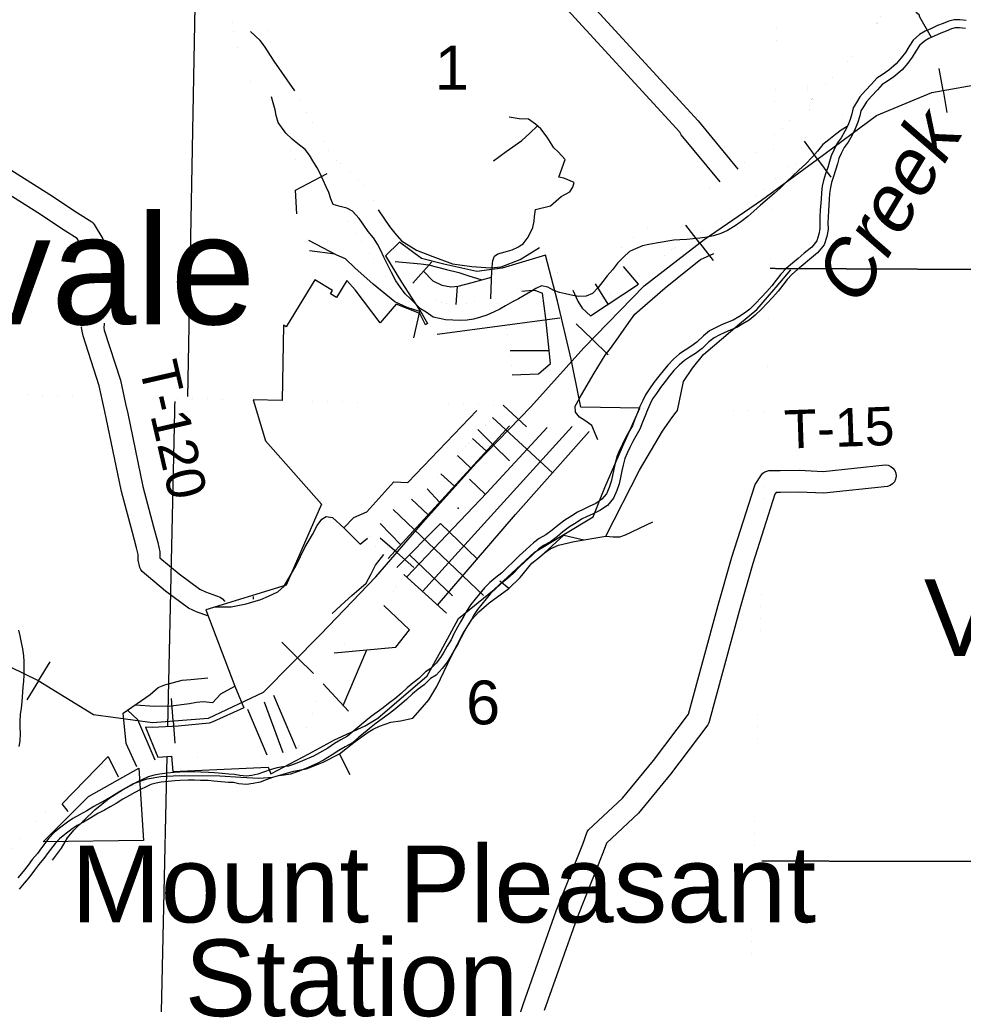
# Model space of a CAD drawing. Header units: feet. Extents: x -155 to 2562643, y -56 to 364810.
# Tile 8 of 121: x 2478191 to 2486799, y 193753 to 202737. Entities that reach past the tile are written whole.
import ezdxf
from ezdxf.enums import TextEntityAlignment as Align

# ---------------------------------------------------------------- set-up
doc = ezdxf.new("R2010")
doc.units = ezdxf.units.FT
doc.header["$MEASUREMENT"] = 0
for name, pattern in [('HIDDEN', [0.375, 0.25, -0.125]), ('HIDDEN2', [0.1875, 0.125, -0.0625]), ('water', [0])]:
    doc.linetypes.add(name, pattern=pattern)
for name, color, linetype in [('COUNTY-RD', 7, 'Continuous'), ('INCORPORATED', 3, 'Continuous'), ('MTEXT', 2, 'Continuous'), ('RAILROAD', 6, 'Continuous'), ('SECTION', 8, 'HIDDEN2'), ('SECTION-TEXT', 8, 'Continuous'), ('STATE-RT', 2, 'Continuous'), ('STREET-RURAL', 14, 'Continuous'), ('STREET-URBAN', 15, 'Continuous'), ('TOWNSHIP', 9, 'HIDDEN'), ('TR-TEXT', 6, 'Continuous'), ('TWP-RD', 6, 'Continuous'), ('WATER-TEXT', 1, 'Continuous'), ('WATERWAY', 14, 'water')]:
    doc.layers.add(name, color=color, linetype=linetype)
doc.styles.add('ARIAL', font='arial.ttf')

msp = doc.modelspace()

# ---------------------------------------------------------------- linework, layer by layer
at = {"layer": 'COUNTY-RD'}
for points in [[(2478757.93, 200644.28), (2478757.57, 200666.2)], [(2480325.12, 197448.19), (2480322.88, 197474.41)]]:
    msp.add_lwpolyline(points, dxfattribs=at)
at = {"layer": 'INCORPORATED'}
msp.add_lwpolyline([(2479339.83, 196282.78), (2479451.11, 196007.95), (2479451.11, 196007.95), (2479574.33, 196017.26), (2479574.33, 196017.26), (2479589.13, 195877.95), (2479589.13, 195877.95), (2480456.08, 195915.96), (2480456.08, 195915.96), (2480481.02, 195854.81), (2480481.02, 195854.81), (2480827.32, 196039.86), (2481062.79, 196166.66), (2481342.19, 196294.26), (2481458.84, 196362.66), (2481907.42, 196750.48), (2482031.27, 196975.73), (2482193.82, 197272), (2482518.73, 197537.04), (2482886.22, 197879.2), (2483421.85, 198202.28), (2483528.98, 198469.42), (2483690.21, 198840.01), (2483847.4, 199191.1), (2483847.4, 199191.1), (2483310.29, 199201.55), (2483295.9, 199278.33), (2483222.61, 199639.29), (2483097.36, 200169.48), (2483022.49, 200449.42), (2482988.63, 200589.39), (2482988.63, 200589.39), (2482590.65, 200469.77), (2482360.09, 200438.25), (2482061.47, 200505.55), (2481856.93, 200558.36), (2481654.84, 200705.62), (2481527.08, 200580.95), (2481527.08, 200580.95), (2481674.04, 200340.75), (2481860.96, 200050.77), (2481910.51, 199965.08), (2481910.51, 199965.08), (2481893.62, 199953.98), (2481893.62, 199953.98), (2481841.43, 200056.91), (2481841.43, 200056.91), (2481624.85, 200140.53), (2481624.85, 200140.53), (2481480.07, 199971.82), (2481480.07, 199971.82), (2481252.56, 200272.79), (2481252.56, 200272.79), (2481174.62, 200357.04), (2481174.62, 200357.04), (2481081.71, 200202.87), (2481081.71, 200202.87), (2481026.04, 200236.42), (2481026.04, 200236.42), (2481043.59, 200265.54), (2481043.59, 200265.54), (2480881.71, 200363.1), (2480881.71, 200363.1), (2480622.59, 199933.14), (2480622.59, 199933.14), (2480597.75, 199948.11), (2480597.75, 199948.11), (2480584.96, 199262.23), (2480584.96, 199262.23), (2480322.13, 199267.13), (2480322.13, 199267.13), (2480433.65, 198893.27), (2480433.65, 198893.27), (2480944.97, 198317.55), (2480944.97, 198317.55), (2480621.58, 197576.99), (2479889.05, 197353.38), (2479889.05, 197353.38), (2480154.3, 196656.05), (2480234.96, 196458.23), (2480234.96, 196458.23), (2479953.59, 196331.2), (2479918, 196317.69), (2479637.23, 196291.98), (2479403.43, 196277.54), (2479339.83, 196282.78)], close=True, dxfattribs=at)
msp.add_lwpolyline([(2479277.54, 195907.16), (2479320.45, 195249.28), (2478405.13, 195234.97), (2478819.88, 195649.73), (2479277.54, 195907.16)], dxfattribs=at)
at = {"layer": 'RAILROAD'}
for p, q in [((2486614.59, 202090.64), (2486579.56, 202290.5)), ((2486614.59, 202090.64), (2486649.99, 201888.72)), ((2485469.18, 201464.96), (2485349.4, 201628.74)), ((2485469.18, 201464.96), (2485590.19, 201299.49)), ((2484392.96, 200701.01), (2484268.79, 200861.48)), ((2484392.96, 200701.01), (2484518.41, 200538.88)), ((2483413.23, 199821.36), (2483267.63, 199962.67)), ((2483413.23, 199821.36), (2483560.33, 199678.58)), ((2482513.76, 198855.69), (2482368.78, 198997.65)), ((2482513.76, 198855.69), (2482660.23, 198712.27)), ((2481631.59, 197874.13), (2481478.34, 198007.1)), ((2481631.59, 197874.13), (2481786.43, 197739.77)), ((2480725.68, 196914.56), (2480581.58, 197057.4)), ((2478362.44, 196705.75), (2478468.53, 196878.71)), ((2480725.68, 196914.56), (2480871.28, 196770.24)), ((2478362.44, 196705.75), (2478255.26, 196531.01)), ((2479590.05, 196340.04), (2479574.17, 196542.31)), ((2479590.05, 196340.04), (2479606.1, 196135.67))]:
    msp.add_line(p, q, dxfattribs=at)
at = {"layer": 'RAILROAD', "const_width": 0.08}
for points in [[(2485225.03, 201286.41), (2485407.73, 201801.91), (2485361.71, 202254.62)], [(2477846.62, 196958.36), (2478358.83, 196707.97), (2478865.04, 196397.48), (2479403.26, 196325.37), (2479913.47, 196365.43), (2480413.68, 196599.8), (2480935.89, 197126.62), (2481440.1, 197653.44), (2481890.28, 198172.25), (2482356.48, 198695.07), (2482854.68, 199203.86), (2483336.88, 199742.7), (2483887.1, 200309.59), (2484433.33, 200732.25), (2484957.54, 201090.8), (2485469.76, 201465.39), (2486005.98, 201862.01), (2486510.18, 202072.34), (2487024.39, 202162.48)]]:
    msp.add_lwpolyline(points, dxfattribs=at)
at = {"layer": 'RAILROAD'}
msp.add_lwpolyline([(2477846.62, 196958.36), (2478358.83, 196707.97), (2478865.04, 196397.48), (2479403.26, 196325.37), (2479913.47, 196365.43), (2480413.68, 196599.8), (2480935.89, 197126.62), (2481440.1, 197653.44), (2481890.28, 198172.25), (2482356.48, 198695.07), (2482854.68, 199203.86), (2483336.88, 199742.7), (2483887.1, 200309.59), (2484433.33, 200732.25), (2484957.54, 201090.8), (2485469.76, 201465.39), (2486005.98, 201862.01), (2486510.18, 202072.34), (2487024.39, 202162.48)], dxfattribs=at)
msp.add_lwpolyline([(2477846.62, 196958.36), (2478358.83, 196707.97), (2478865.04, 196397.48), (2479403.26, 196325.37), (2479913.47, 196365.43), (2480413.68, 196599.8), (2480935.89, 197126.62), (2481440.1, 197653.44), (2481890.28, 198172.25), (2482356.48, 198695.07), (2482854.68, 199203.86), (2483336.88, 199742.7), (2483887.1, 200309.59), (2484433.33, 200732.25), (2484957.54, 201090.8), (2485469.76, 201465.39), (2486005.98, 201862.01), (2486510.18, 202072.34), (2487024.39, 202162.48)], dxfattribs=at)
at = {"layer": 'SECTION'}
for points in [[(2479922.75, 210016.61), (2479721.75, 199299.58)], [(2487569.01, 200453.43), (2485037.27, 200465.3)], [(2488888.33, 200447.25), (2486306.65, 200459.35)], [(2479605, 199253.76), (2479539.29, 196291.27)], [(2479533.11, 196014.15), (2479237.57, 182687.93)], [(2490207.17, 195049.74), (2484961.64, 195058.79)], [(2486725.16, 195055.74), (2486065.9, 195056.88)]]:
    msp.add_lwpolyline(points, dxfattribs=at)
at = {"layer": 'STATE-RT', "color": 2, "linetype": 'Continuous'}
for points in [[(2480497.39, 202448.08, 0.05, 0.05, 0), (2480485.57, 202493.16, 0.05, 0.05, 0), (2480453.01, 202620.34, 0.05, 0.05, 0), (2480428.72, 202728.3, 0.05, 0.05, 0), (2480422.58, 202797.68, 0.05, 0.05, 0), (2480429.05, 202856.2, 0.05, 0.05, 0), (2480465.67, 202968.74, 0.05, 0.05, 0), (2480528.75, 203178.14, 0.05, 0.05, 0), (2480586.08, 203362.04, 0.05, 0.05, 0), (2480622.41, 203529.95, 0.05, 0.05, 0), (2480636.7, 203617.79, 0.05, 0.05, 0), (2480640.97, 203740.28, 0.05, 0.05, 0), (2480623.77, 203870.76, 0.05, 0.05, 0), (2480592.98, 204014.15, 0.05, 0.05, 0)], [(2478116.65, 194718.67, 0.05, 0.05, 0), (2478262.14, 194880.61, 0.05, 0.05, 0), (2478419.52, 195057.17, 0.05, 0.05, 0), (2478591.53, 195247.11, 0.05, 0.05, 0), (2478740.35, 195406.33, 0.05, 0.05, 0), (2478827.93, 195485.69, 0.05, 0.05, 0), (2478925.52, 195563.16, 0.05, 0.05, 0), (2478997.91, 195605.41, 0.05, 0.05, 0), (2479154.38, 195693.09, 0.05, 0.05, 0), (2479280.88, 195763.62, 0.05, 0.05, 0), (2479369.29, 195803.61, 0.05, 0.05, 0), (2479439.74, 195829.79, 0.05, 0.05, 0), (2479487.27, 195843.02, 0.05, 0.05, 0), (2479565.62, 195845.02, 0.05, 0.05, 0), (2479718.44, 195850.92, 0.05, 0.05, 0), (2479806.7, 195852, 0.05, 0.05, 0)]]:
    msp.add_lwpolyline(points, format="xyseb", dxfattribs=at)
at = {"layer": 'STATE-RT', "color": 2, "linetype": 'Continuous', "const_width": 0.05}
for points in [[(2484742.47, 201374.31), (2484755.03, 201385.44), (2484849.38, 201474.98), (2484966.01, 201583.61), (2485141.25, 201742.09), (2485304.37, 201898.26), (2485425.46, 202020.11), (2485554.83, 202152.72), (2485693.79, 202299.53), (2485783.79, 202396.69), (2485896.58, 202513.87), (2485935.19, 202562.88), (2485971.28, 202621.18), (2486035.23, 202749.79), (2486098.71, 202858.09), (2486098.57, 202863.74), (2486163.76, 202976.1)], [(2480207.19, 202372), (2480195.15, 202417.92), (2480161.29, 202550.2), (2480131.64, 202681.96), (2480123.32, 202776.04)], [(2483138.85, 200135.1), (2483168.52, 200122.24), (2483260.95, 200116.88), (2483367.68, 200136.17), (2483475.53, 200173.7), (2483558.28, 200215.68), (2483646.81, 200258.45), (2483741.57, 200324.65), (2483845.59, 200408.82), (2483958.88, 200500.27), (2484103.84, 200608.2), (2484213.28, 200695.58), (2484259.89, 200727.49), (2484317.82, 200754.95), (2484382.23, 200787.18), (2484468.44, 200836.5), (2484567.25, 200896.61), (2484686.1, 200970.37), (2484802.25, 201042.8), (2484875.67, 201091.54), (2484957.79, 201164.28), (2485054.88, 201256.4), (2485168.87, 201362.59), (2485345.63, 201522.45), (2485514.53, 201684.14), (2485639.24, 201809.63), (2485771.15, 201944.84), (2485912.77, 202094.47), (2486001.93, 202190.71), (2486123.04, 202316.55), (2486181.35, 202390.56), (2486233.7, 202475.14), (2486299.25, 202606.97), (2486400.75, 202780.11)], [(2481701.88, 200671.34), (2481671.14, 200716.61), (2481569.47, 200864.73), (2481479.01, 200997.76), (2481384.73, 201141.2), (2481312.73, 201242.95), (2481259.08, 201299.33), (2481191.41, 201357.71), (2481119.29, 201422.78), (2481043.91, 201491.44), (2481022.15, 201522.52), (2480984.95, 201580.84), (2480927.09, 201686.41), (2480832.98, 201841.23), (2480737.19, 202012.74), (2480630.28, 202193.63), (2480531.84, 202364.95), (2480502.06, 202430.21), (2480497.4, 202448.03)], [(2481726.29, 200101.36), (2481423.38, 200547.45), (2481321.75, 200695.49), (2481229.61, 200831.02), (2481136.87, 200972.12), (2481080.41, 201051.91), (2481051.94, 201081.83), (2480992.93, 201132.73), (2480917.79, 201200.52), (2480817.25, 201292.1), (2480772.69, 201355.76), (2480726.67, 201427.92), (2480667.25, 201536.33), (2480573.76, 201690.11), (2480477.05, 201863.26), (2480371.08, 202042.57), (2480264.74, 202227.65), (2480218.4, 202329.21), (2480207.18, 202372.05)], [(2483027.43, 200430.94), (2483242.71, 200418.44), (2483291.24, 200427.21), (2483357.83, 200450.38), (2483425.16, 200484.54), (2483494.69, 200518.13), (2483561.09, 200564.51), (2483657.01, 200642.14), (2483775.02, 200737.39), (2483920.62, 200845.8), (2484034.7, 200936.88), (2484109.97, 200988.43), (2484186.44, 201024.67), (2484240.51, 201051.72), (2484315.96, 201094.9), (2484410.19, 201152.21), (2484527.64, 201225.11), (2484579.57, 201257.49)], [(2482591.92, 200110.21), (2482493.96, 200190.08), (2482463.84, 200195.34), (2482435.91, 200192.62), (2482388.26, 200179.35), (2482295.04, 200148.85), (2482229.3, 200139.14), (2482159.31, 200139.36), (2482085.13, 200147.52), (2482006.65, 200167.62), (2481925.83, 200201.72), (2481879.02, 200234.68), (2481827.87, 200281.59), (2481776.62, 200332.51), (2481702.45, 200421.03), (2481634.42, 200503.67), (2481625.71, 200516.5)], [(2482591.92, 200110.21), (2482606.91, 200150.77), (2482646.07, 200183.91), (2482750.43, 200248.85), (2482861.04, 200303.9), (2482942.57, 200322.05), (2483022.54, 200322.08), (2483057.83, 200317.28)], [(2481396.72, 198045.09), (2481492.7, 198155.6), (2481572.43, 198246.03), (2481615.45, 198285.29), (2481672.65, 198316.89), (2481777.36, 198367.77), (2481858.39, 198406), (2481899.35, 198447.22), (2482008.37, 198566.52), (2482169.88, 198745.41), (2482319.71, 198911.96), (2482452.25, 199049.94), (2482551.47, 199160.95), (2482615.57, 199236.91), (2482646.05, 199297.96), (2482674.18, 199373.01), (2482684.53, 199439.57), (2482682.48, 199521.88), (2482671.55, 199640.13), (2482658.08, 199780.42), (2482637.01, 199904.44), (2482618.73, 199996.38), (2482591.92, 200110.21)], [(2481696.57, 197674.63), (2481561.26, 197809.8), (2481458.76, 197911.65), (2481362.45, 198005.63), (2481396.72, 198045.09)], [(2481109.12, 197013.78), (2481120.89, 197023.12), (2481224.95, 197100.1), (2481326.72, 197189.08), (2481410.75, 197267.56), (2481478.74, 197347.64), (2481548.39, 197441.83), (2481615.89, 197541.99), (2481696.57, 197674.63)], [(2480435.24, 196023.95), (2480541.48, 196038.02), (2480642.94, 196058.69), (2480694.6, 196072.06), (2480724.17, 196088.89), (2480747.3, 196123.63), (2480777.63, 196190.7), (2480848.83, 196383.36), (2480942.72, 196628.84), (2481015.52, 196837.62), (2481060.49, 196959.3), (2481073.83, 196985.76), (2481109.12, 197013.78)], [(2477204.72, 194600.02), (2477255.38, 194607.54), (2477339.24, 194629.53), (2477416.92, 194651.72), (2477502.01, 194663.98), (2477598.43, 194668.31), (2477634.08, 194677.1), (2477659.9, 194688.85), (2477711.06, 194725.03), (2477776.23, 194785.3), (2477892.21, 194917.75), (2478038.58, 195080.67), (2478196.36, 195257.67), (2478370.75, 195450.23), (2478529.69, 195620.29), (2478633.75, 195714.57), (2478755.78, 195811.44), (2478848.95, 195865.83), (2479008, 195954.95), (2479145.78, 196031.78), (2479255.09, 196081.21), (2479347.1, 196115.41), (2479401.47, 196130.54)], [(2479576.26, 195999.12), (2479868.54, 196002.79), (2480048.48, 196003.36), (2480178.46, 196002.65), (2480294.21, 196011.63), (2480409.95, 196020.61), (2480435.24, 196023.95)]]:
    msp.add_lwpolyline(points, dxfattribs=at)
at = {"layer": 'STREET-RURAL'}
for points in [[(2480701.83, 202087.51), (2480512.55, 202357.42), (2480423.88, 202495.42), (2480383.64, 202547.38), (2480297.09, 202630)], [(2482512.12, 201450.24), (2482629.38, 201533.31), (2482772.47, 201634.61), (2482845.91, 201701.34), (2482914.61, 201768.95)], [(2482753.6, 200674.6), (2482782.23, 200692.86), (2482829.77, 200753.4), (2482873.15, 200840.02), (2482882.77, 200898.32), (2482888.5, 200940.52), (2482896.09, 201004.83), (2483031.61, 201037.81), (2483128.9, 201122.77), (2483210.46, 201167.46), (2483238.14, 201209.8), (2483249.87, 201250.04), (2483155.82, 201289.61), (2483109.85, 201299.36), (2483166.74, 201462.38), (2483104.43, 201532.27), (2483062.31, 201566.15), (2483048.18, 201592.17), (2483003.82, 201664.18), (2482945.46, 201742.13), (2482897.3, 201784), (2482833.15, 201829.79), (2482747.3, 201833.26), (2482655.4, 201846.74)], [(2480718.69, 200965.06), (2480707.38, 201181.87), (2480995.27, 201332.84)], [(2481460.98, 201001.85), (2481565.7, 200849.89), (2481613.99, 200787.94), (2481674.3, 200718.03), (2481810.55, 200632.54), (2481958.6, 200575.23), (2482138.64, 200510.09), (2482314.45, 200485.09), (2482486.17, 200474.12), (2482583.93, 200480.75), (2482755.18, 200548.1), (2482934.13, 200659.67)], [(2481839.92, 200074.46), (2481725.92, 200111.89), (2481613.84, 200161.39), (2481415.24, 200322.81), (2481246.66, 200472.36), (2481162.33, 200554.17), (2481084.28, 200587.81), (2480827.97, 200720.75)], [(2481067.19, 200596.67), (2480833.35, 200627.82)], [(2482498.31, 200448.09), (2482507.73, 200538.51), (2482523.45, 200578.77), (2482551.26, 200601.04), (2482619.01, 200619.54), (2482682.77, 200638.01), (2482734.52, 200662.43), (2482753.6, 200674.6)], [(2483578.92, 199737.11), (2483657.7, 199842.88), (2483746.72, 199973.97), (2483802.15, 200048.62), (2484080.1, 200291.34), (2484296.6, 200465.4), (2484399.88, 200548.38), (2484523.3, 200603.38)], [(2483235.46, 200268.61), (2483282.45, 200169.86), (2483322.76, 200105.85), (2483397.05, 200034.03), (2483836.39, 200323.95), (2483700.44, 200484.32)], [(2485090.65, 200296.89), (2485226.81, 200453.16)], [(2483557.74, 200140.07), (2483444.77, 200326.29)], [(2484178.39, 199154.34), (2484190.76, 199171.49), (2484247.02, 199436.92), (2484328.11, 199557.91), (2484429.14, 199683.05), (2484756.77, 199962.23), (2484915.66, 200091.75), (2485070.23, 200273.46), (2485090.65, 200296.89)], [(2483295.9, 199278.33), (2483430.19, 199512.12), (2483532.98, 199675.42), (2483578.92, 199737.11)], [(2483539.11, 198024.76), (2483844.8, 198627.12), (2484056.18, 198983.89), (2484141.28, 199102.9), (2484178.39, 199154.34)], [(2483539.11, 198024.76), (2483605.03, 198017.14), (2483664.89, 198019.53), (2483716.68, 198037.93), (2483965.46, 198153.95)], [(2482653.82, 197547.29), (2482755.01, 197646.32), (2482863.98, 197777.54), (2482933.49, 197834.2), (2482979.17, 197872.64), (2483028.84, 197909.1), (2483106.48, 197943.73), (2483247.99, 197976.75), (2483539.11, 198024.76)], [(2482979.17, 197872.64), (2483155.04, 198034.36), (2483335.74, 197991.22)], [(2479478.71, 195832.48), (2479648.32, 195841.58), (2480015.6, 195837.86), (2480209.29, 195825.02), (2480373.02, 195816.01), (2480500.71, 195824.84), (2480689.99, 195880.25), (2480807.62, 195903.08), (2480958.95, 195962.26), (2481108.19, 196037.5), (2481239.29, 196140.74), (2481306.85, 196191.37), (2481370.44, 196235.95), (2481416.19, 196262.34), (2481473.9, 196290.82), (2481577.47, 196327.61), (2481663.23, 196338.19), (2481776.85, 196363), (2481844.24, 196439.74), (2481923.53, 196530.6), (2481996.64, 196651.55), (2482128.65, 196931.51), (2482233.21, 197132.98), (2482316.23, 197264.03), (2482379.67, 197334.71), (2482472.98, 197417.63), (2482653.82, 197547.29)], [(2482653.82, 197547.29), (2482571.57, 197615.05)], [(2479260.23, 195918.91), (2479161.51, 196131.71), (2479135.84, 196410.69), (2479380.32, 196578.9), (2479453.78, 196643.62), (2479515.5, 196668.1), (2479672.94, 196709.26), (2479752.74, 196715.78), (2479906.32, 196732.81)], [(2479243.2, 196484.56), (2479422.89, 196472.73), (2479572.56, 196477.69), (2479740.09, 196498.82), (2479803.9, 196509.26), (2479863.74, 196515.66), (2479951.62, 196506.17), (2480024.99, 196584.95), (2480154.3, 196656.05)], [(2479427.71, 195982.14), (2479267.97, 196347.25), (2479172.84, 196436.15)], [(2481205.16, 195847.34), (2481108.19, 196037.5)], [(2478634.02, 195512.24), (2478577.76, 195582.21), (2478997.02, 196013.27), (2479089.61, 195828.72)]]:
    msp.add_lwpolyline(points, dxfattribs=at)
at = {"layer": 'STREET-URBAN'}
for points in [[(2481617.22, 200528.99), (2481851.39, 200510.43), (2481921.49, 200499.64), (2482085.06, 200456.5), (2482196.5, 200431.34), (2482279.18, 200402.58), (2482405.85, 200362.08)], [(2481775.79, 200333.5), (2481951.58, 200528.36)], [(2481873.61, 200441.93), (2481960.29, 200353.72), (2482042.3, 200315.92), (2482124.22, 200298.19), (2482192.07, 200304.5), (2482319.7, 200339.17), (2482496.29, 200386.13)], [(2482489.91, 200190.79), (2482498.31, 200448.09)], [(2482172.8, 200139.32), (2482183.98, 200303.75)], [(2482771.83, 200259.5), (2482865, 200269.19), (2482896.95, 200267.31), (2482958.94, 200241.47)], [(2482922.04, 199506.46), (2483033.46, 199599.29), (2482991.84, 200010.71), (2482958.94, 200241.47)], [(2481787.51, 199833.15), (2481839.92, 200074.46)], [(2481998.23, 199865.98), (2483119.58, 200017.27)], [(2482663.93, 199719.51), (2483021.28, 199719.66)], [(2482683.09, 199497.32), (2482922.04, 199506.46)], [(2483463.55, 198904.39), (2483409.11, 199034.67), (2483347.04, 199078.58), (2483299, 199110.5), (2483260.88, 199154.51), (2483256.66, 199210.71), (2483298.29, 199281.16), (2483295.9, 199278.33)], [(2481146.28, 198099.3), (2481238.24, 198193.65), (2481357.48, 198247.09), (2481604.27, 198518.75), (2481730.08, 198514), (2482362.24, 199171.21)], [(2482814.71, 199022.92), (2482601.66, 199220.43)], [(2483050.57, 198601.66), (2482504.01, 199107.85)], [(2481550.83, 197820.16), (2482660.07, 199030.05)], [(2481721.06, 197652.33), (2482453.38, 198420.27), (2483001.92, 199016.89)], [(2481865.55, 197520.76), (2483230.1, 199025.36)], [(2482002.69, 197395.88), (2482713.21, 198220.69), (2483386.26, 198980.75)], [(2482448.7, 198799.5), (2482322.39, 198914.75)], [(2482305.88, 198643.73), (2482183.58, 198760.63)], [(2482157.68, 198482.08), (2482032.54, 198593.29)], [(2482439.21, 198405.41), (2482295.2, 198545.65)], [(2482021.8, 198333.86), (2481907.96, 198456.64)], [(2481915.68, 198218.12), (2481764.6, 198361.57)], [(2482421.3, 197484.5), (2481596.73, 198268.21)], [(2479973.06, 197379.02), (2480118.59, 197378.84), (2480256.05, 197406.35), (2480389.38, 197447.87), (2480460.96, 197476.72), (2480544.41, 197515.73), (2480603.76, 197568.56), (2480713.65, 197756.48), (2480791.85, 197919.97), (2480860.51, 198039.17), (2480905.59, 198121.98), (2480946.92, 198180.65), (2480986.6, 198205.16), (2481044.59, 198195.7), (2481149.4, 198096.34), (2481296.59, 197951.21), (2481362.45, 198005.63)], [(2481666.31, 197946.12), (2481478.82, 198139.62)], [(2481632.24, 197738.9), (2482029.29, 198141.41)], [(2482364.99, 197816.46), (2482029.29, 198141.41)], [(2481041.46, 197319.92), (2481156.18, 197425.53), (2481221.48, 197482.44), (2481284.8, 197537.31), (2481350.1, 197594.22), (2481393.21, 197675), (2481436.27, 197759.8), (2481513.41, 197857.35)], [(2482138.77, 197479.7), (2481747.03, 197855.26)], [(2482085.5, 197320.48), (2481696.57, 197674.63)], [(2481512.12, 197392.78), (2481745.66, 197170.4)], [(2481060.32, 196958.85), (2481621.49, 197012.47), (2481745.66, 197170.4)], [(2481141.2, 196480.44), (2481356.45, 196987.15)], [(2480959.33, 196676.47), (2481190.22, 196427.6)], [(2480716.06, 196084.27), (2480508.04, 196571.32)], [(2480594.6, 196048.84), (2480424.81, 196510.22)], [(2480447.77, 196025.62), (2480271.76, 196444.39)], [(2478491.39, 195067.21), (2478572.55, 195178.16), (2478627.85, 195272.89), (2478685.3, 195343.54), (2478875.79, 195527.48), (2479004.9, 195630.7), (2479138.11, 195715.88), (2479229.6, 195768.67), (2479355.1, 195809.62), (2479478.71, 195832.48)]]:
    msp.add_lwpolyline(points, dxfattribs=at)
msp.add_point((2482190.89, 198280.21), dxfattribs=at)
at = {"layer": 'TOWNSHIP', "const_width": 0.03, "flags": 128}
for points in [[(2484585.23, 184226.4), (2485001.36, 199164.46), (2485001.36, 199164.46), (2485331.98, 211141.68), (2485331.98, 211141.68), (2485503.76, 217364.95), (2485804.01, 231239.25), (2485834.49, 232647.22), (2486520.23, 264334.44), (2486529.41, 264928.12), (2487020.65, 296696.11), (2487020.65, 296696.11), (2486855.47, 317827), (2486855.47, 317827), (2486833, 323212.62), (2486833, 323212.62), (2486767.71, 338856.55)], [(2452356.47, 199888.32), (2485001.36, 199164.46)]]:
    msp.add_lwpolyline(points, dxfattribs=at)
at = {"layer": 'TWP-RD'}
for p, q in [((2484379.51, 201814.42), (2482652.15, 203697.49)), ((2482532.32, 203543.84), (2484214.29, 201711.13))]:
    msp.add_line(p, q, dxfattribs=at)
for points in [[(2484379.51, 201814.42), (2484742.47, 201374.31)], [(2484579.57, 201257.49), (2484225.21, 201687.18), (2484214.29, 201711.13)], [(2477934.43, 201475.27), (2478464.49, 201141.94), (2478716.91, 200975.98), (2478849.15, 200892.21), (2478861.19, 200881.53), (2478871.38, 200869.05), (2478947.97, 200736.44), (2478953.86, 200720.53), (2478956.99, 200703.86), (2478958.11, 200634.99)], [(2478757.57, 200666.2), (2478714.53, 200740.74), (2478608.46, 200807.93), (2478356.3, 200973.72), (2477825.24, 201307.67)], [(2479906.86, 197296.86), (2479811.05, 197332.22), (2479732.09, 197367.98), (2479520.78, 197524.09), (2479307.74, 197703.12), (2479294.54, 197720.25), (2479285.31, 197739.81), (2479270.27, 197805.37), (2479270.09, 197858.13), (2479256.68, 197919.49), (2479218.79, 198058.01), (2479120.88, 198432.24), (2478980.36, 199102.75), (2478961.4, 199190.05), (2478961.4, 199190.08), (2478916.56, 199396.65), (2478769.23, 199852.02), (2478756.18, 199911.42), (2478755.44, 199928.82), (2478756.6, 199937.59)], [(2478961.62, 199967.23), (2478961.21, 199959.38), (2478957.16, 199928.68), (2478962.49, 199904.38), (2479109.9, 199448.78), (2479156.85, 199232.48), (2479175.96, 199144.48), (2479315.62, 198478.08), (2479411.99, 198109.71), (2479450.96, 197967.26), (2479470.01, 197880.07), (2479470.19, 197828.36), (2479470.34, 197827.72), (2479644.66, 197681.23), (2479833.9, 197541.42), (2479887.03, 197517.36), (2480020.03, 197468.28), (2480041.53, 197453.08), (2480058.37, 197432.83), (2480060.46, 197428.29)], [(2482680.47, 193445.8), (2482787.45, 193761.37), (2483084.51, 194605.5), (2483327.03, 195212.89), (2483366.36, 195325.43), (2483379.59, 195345.74), (2483688.34, 195634.81), (2483972.17, 195977.28), (2484290.81, 196400.42), (2484560.99, 197394.63), (2484687.4, 197833.19), (2484895.68, 198485.68), (2484901.15, 198497.36), (2484956.57, 198584.44), (2484970.37, 198598.81), (2484986.73, 198610.17), (2485005.01, 198618.08), (2485024.49, 198622.23), (2485127.77, 198623.4), (2485127.78, 198623.4), (2485301.03, 198625.36), (2485520.41, 198615.75), (2486086.71, 198675.21), (2486112.71, 198671.09), (2486136.78, 198660.37), (2486157.23, 198643.8), (2486172.71, 198622.49), (2486182.14, 198597.91), (2486184.89, 198571.73), (2486180.77, 198545.73), (2486170.05, 198521.66), (2486153.48, 198501.21), (2486132.17, 198485.73), (2486107.59, 198476.3), (2485526.5, 198415.29), (2485297.78, 198425.32), (2485130.06, 198423.42), (2485130.03, 198423.41), (2485090.87, 198422.97), (2485080.3, 198406.36), (2484878.8, 197775.08), (2484753.59, 197340.71), (2484476.27, 196320.21), (2484467.88, 196303.08), (2484129.13, 195853.24), (2483834.26, 195497.45), (2483543.06, 195224.81), (2483514.39, 195142.79), (2483271.79, 194535.2), (2482976.49, 193696.07)]]:
    msp.add_lwpolyline(points, dxfattribs=at)
at = {"layer": 'WATERWAY'}
for points in [[(2486509.27, 202575.63), (2486402.1, 202759.61), (2486395.93, 202779.72), (2486371.65, 202799.69), (2486368.58, 202810.68)], [(2486824.94, 202730.71), (2486766.52, 202736.43), (2486716.2, 202736.17), (2486665.95, 202723.86), (2486613.76, 202701.49), (2486563.56, 202683.14), (2486503.36, 202654.7), (2486451.17, 202632.34), (2486399.02, 202601.92), (2486341, 202549.37), (2486303.16, 202488.91), (2486271.29, 202438.5), (2486233.38, 202388.06), (2486187.45, 202333.57), (2486119.4, 202274.95), (2486059.3, 202232.44), (2486009.16, 202204.05), (2485961.23, 202147.54), (2485905.24, 202090.99), (2485855.31, 202032.45), (2485823.44, 201982.06), (2485793.58, 201931.67), (2485781.87, 201877.36), (2485766.11, 201827.04), (2485744.34, 201770.67), (2485718.53, 201718.29), (2485684.7, 201659.84), (2485648.8, 201609.42), (2485617.02, 201546.97), (2485593.21, 201494.59), (2485579.47, 201442.28), (2485561.72, 201387.94), (2485541.99, 201329.56), (2485524.28, 201269.18), (2485512.54, 201218.9), (2485504.89, 201158.57), (2485501.26, 201100.28), (2485493.89, 200999.77), (2485490.27, 200939.47), (2485488.61, 200887.22), (2485491.01, 200828.96), (2485481.29, 200778.68), (2485461.56, 200718.29), (2485415.64, 200661.79), (2485347.58, 200605.17), (2485291.55, 200556.66), (2485239.47, 200516.21), (2485181.43, 200465.67), (2485133.46, 200415.19), (2485091.55, 200360.72), (2485051.65, 200308.27), (2485005.7, 200255.79), (2484955.72, 200203.28)], [(2486817.75, 202656.06), (2486763.05, 202661.41), (2486725.44, 202661.22), (2486689.81, 202652.49), (2486641.43, 202631.75), (2486592.51, 202613.87), (2486534.16, 202586.3), (2486484.96, 202565.22), (2486443.57, 202541.08), (2486399.06, 202500.76), (2486366.64, 202448.97), (2486333.06, 202395.86), (2486292.08, 202341.33), (2486240.94, 202280.66), (2486165.64, 202215.79), (2486099.53, 202169.03), (2486057.73, 202145.36), (2486016.56, 202096.82), (2485960.49, 202040.2), (2485915.84, 201987.85), (2485887.41, 201942.89), (2485864.32, 201903.93), (2485854.46, 201858.21), (2485836.95, 201802.3), (2485813.1, 201740.53), (2485784.7, 201682.89), (2485747.84, 201619.21), (2485713.12, 201570.45), (2485684.61, 201514.43), (2485664.13, 201469.37), (2485651.45, 201421.09), (2485632.89, 201364.29), (2485613.53, 201306.99), (2485596.84, 201250.09), (2485586.46, 201205.62), (2485579.6, 201151.51), (2485576.09, 201095.21), (2485568.73, 200994.78), (2485565.2, 200936.03), (2485563.66, 200887.57), (2485566.31, 200823.31), (2485554.04, 200759.84), (2485528.53, 200681.78), (2485469.23, 200608.81), (2485396.11, 200547.99), (2485339.13, 200498.65), (2485287.14, 200458.27), (2485233.36, 200411.44), (2485190.52, 200366.36), (2485151.12, 200315.15), (2485109.78, 200260.81), (2485061.1, 200205.21), (2485010.05, 200151.57)], [(2485740.76, 201763.41), (2485684.24, 201728.16), (2485632.16, 201689.71), (2485572.1, 201639.17), (2485518.04, 201596.69), (2485468.11, 201538.16), (2485422.16, 201485.68), (2485358.19, 201419.04), (2485298.18, 201362.47), (2485240.17, 201307.91), (2485190.15, 201261.44), (2485128.15, 201200.84), (2485072.13, 201150.31), (2485010.09, 201095.74), (2484950.05, 201043.18), (2484888, 200990.62), (2484833.98, 200942.12), (2484769.88, 200893.56), (2484717.79, 200857.12), (2484647.62, 200814.56), (2484587.42, 200786.12), (2484519.11, 200765.67), (2484460.81, 200753.32), (2484396.46, 200742.94), (2484334.1, 200736.59), (2484275.75, 200732.27), (2484211.36, 200727.92), (2484157.03, 200723.62), (2484104.75, 200715.31), (2484050.45, 200706.99), (2483996.15, 200698.68), (2483929.82, 200684.27), (2483873.53, 200671.92), (2483807.27, 200647.47), (2483753.09, 200621.06), (2483699.08, 200570.55), (2483645.11, 200514.01), (2483597.19, 200455.49), (2483551.27, 200398.99), (2483511.35, 200348.55), (2483467.44, 200292.06), (2483415.45, 200239.55), (2483359.26, 200213.13), (2483292.85, 200210.78), (2483236.41, 200220.54), (2483169.88, 200236.27), (2483115.44, 200248.04), (2483062.98, 200265.86), (2483008.43, 200295.72), (2482951.98, 200307.48), (2482899.79, 200285.11), (2482849.67, 200254.71), (2482793.53, 200220.26), (2482741.4, 200189.85), (2482687.23, 200161.44), (2482623.06, 200124.94), (2482570.91, 200096.54), (2482518.74, 200072.16), (2482452.51, 200041.68), (2482384.22, 200019.22), (2482329.97, 200002.86), (2482271.64, 199996.54), (2482203.22, 199992.16), (2482142.81, 199993.86), (2482074.33, 199999.54), (2482019.91, 200009.3), (2481963.45, 200023.08), (2481898.73, 200066.95), (2481848.19, 200098.84), (2481759.02, 200186.79), (2481708.37, 200234.76), (2481665.7, 200292.81), (2481623.01, 200354.88), (2481582.23, 200431.03), (2481543.45, 200509.19), (2481512.85, 200569.32), (2481484.25, 200631.46), (2481453.66, 200689.58), (2481417.04, 200745.65), (2481370.35, 200803.68), (2481325.6, 200871.77), (2481289.02, 200923.83), (2481226.16, 200989.81), (2481175.66, 201015.68), (2481113.15, 201031.43), (2481050.62, 201049.19), (2481028.11, 201103.33), (2481009.62, 201159.5), (2480987.12, 201211.62), (2480958.53, 201271.76), (2480936.01, 201327.91), (2480905.42, 201386.02), (2480864.74, 201448.1), (2480834.19, 201500.19), (2480795.59, 201552.23), (2480728.8, 201604.13), (2480676.18, 201646.06), (2480619.43, 201702.03), (2480548.33, 201798.11), (2480531.79, 201862.33), (2480521.37, 201914.52), (2480521.37, 201914.52), (2480502.83, 201976.72), (2480489.2, 202031.49)], [(2484955.72, 200203.28), (2484903.75, 200148.76), (2484851.77, 200096.24), (2484801.71, 200057.81), (2484749.58, 200025.39), (2484699.45, 199994.99), (2484645.25, 199972.62), (2484593.05, 199952.25), (2484538.86, 199925.85), (2484484.7, 199897.43), (2484428.64, 199852.94), (2484368.64, 199794.36), (2484314.56, 199753.89), (2484260.44, 199721.46), (2484210.33, 199687.04), (2484154.28, 199640.54), (2484102.31, 199586.01), (2484060.39, 199533.55), (2484020.47, 199483.11), (2483976.56, 199426.62), (2483936.68, 199370.15), (2483898.8, 199313.7), (2483874.99, 199263.34), (2483849.2, 199206.94), (2483827.43, 199150.57), (2483803.68, 199092.16), (2483779.93, 199031.78), (2483748.1, 198975.34), (2483716.24, 198922.93), (2483690.47, 198864.53), (2483664.64, 198814.15), (2483640.86, 198757.77), (2483623.21, 198689.36), (2483611.49, 198637.06), (2483599.81, 198576.71), (2483586.08, 198522.39), (2483568.33, 198468.04), (2483542.54, 198411.65), (2483502.62, 198361.21), (2483446.51, 198322.74), (2483386.31, 198294.31), (2483336.14, 198271.93), (2483277.95, 198243.5), (2483227.85, 198209.08), (2483163.69, 198170.57), (2483099.6, 198122.02), (2483049.55, 198079.56), (2482991.47, 198037.06), (2482929.3, 198002.58), (2482877.21, 197964.14), (2482811.19, 197903.51), (2482749.17, 197846.93), (2482695.17, 197794.41), (2482639.18, 197737.86), (2482589.17, 197691.38), (2482533.1, 197646.89), (2482481.07, 197600.4), (2482431.06, 197553.93), (2482387.13, 197501.46), (2482347.2, 197451.01), (2482305.26, 197400.56), (2482271.4, 197348.13), (2482243.57, 197295.76), (2482211.72, 197243.36), (2482183.87, 197192.97), (2482152.07, 197132.52), (2482126.25, 197080.15), (2482090.41, 197021.69), (2482058.57, 196967.27), (2482028.71, 196916.88), (2481988.79, 196866.44), (2481942.83, 196815.97), (2481892.71, 196785.57), (2481830.71, 196724.97), (2481780.63, 196686.53), (2481724.58, 196642.02), (2481670.58, 196589.51), (2481612.53, 196540.99), (2481556.46, 196496.49), (2481506.39, 196458.05), (2481452.31, 196417.59), (2481398.22, 196379.13), (2481348.16, 196338.69), (2481294.1, 196294.2), (2481238.04, 196249.7), (2481182, 196201.18), (2481121.85, 196166.71), (2481063.68, 196134.26), (2481001.56, 196091.75), (2480925.37, 196047.15), (2480871.2, 196018.74), (2480770.85, 195974.01), (2480704.6, 195947.55), (2480642.33, 195927.13), (2480592.06, 195918.83), (2480539.78, 195910.53), (2480485.51, 195896.19), (2480415.22, 195871.71), (2480362.99, 195853.35), (2480308.72, 195841.02), (2480258.45, 195834.73)], [(2485010.05, 200151.57), (2484957.55, 200096.5), (2484901.49, 200039.86), (2484844.45, 199996.07), (2484788.83, 199961.48), (2484733.41, 199927.87), (2484673.19, 199903.01), (2484623.15, 199883.49), (2484572.72, 199858.92), (2484525.8, 199834.3), (2484478.28, 199796.59), (2484417.52, 199737.26), (2484356.41, 199691.53), (2484300.98, 199658.32), (2484255.6, 199627.15), (2484205.54, 199585.62), (2484158.86, 199536.64), (2484119.09, 199486.87), (2484079.48, 199436.82), (2484036.83, 199381.95), (2483998.46, 199327.62), (2483964.21, 199276.57), (2483943, 199231.71), (2483918.35, 199177.81), (2483897.16, 199122.93), (2483873.32, 199064.31), (2483847.82, 198999.47), (2483812.82, 198937.43), (2483782.88, 198888.16), (2483758.2, 198832.25), (2483732.66, 198782.43), (2483712.11, 198733.7), (2483696.13, 198671.78), (2483684.91, 198621.73), (2483673.04, 198560.39), (2483658.17, 198501.53), (2483638.3, 198440.71), (2483606.98, 198372.21), (2483554.39, 198305.77), (2483483.97, 198257.49), (2483417.6, 198226.14), (2483367.88, 198203.97), (2483315.85, 198178.55), (2483268.42, 198145.96), (2483205.75, 198108.35), (2483146.54, 198063.49), (2483096.02, 198020.63), (2483031.96, 197973.75), (2482969.92, 197939.35), (2482924.98, 197906.18), (2482861.83, 197848.19), (2482800.6, 197792.33), (2482747.97, 197741.14), (2482691.38, 197683.98), (2482638.08, 197634.45), (2482581.44, 197589.5), (2482531.59, 197544.96), (2482485.55, 197502.18), (2482445.3, 197454.1), (2482405.45, 197403.76), (2482365.82, 197356.08), (2482336.13, 197310.12), (2482308.79, 197258.66), (2482276.61, 197205.72), (2482249.88, 197157.37), (2482218.9, 197098.47), (2482191.99, 197043.89), (2482154.75, 196983.15), (2482123.2, 196929.22), (2482090.66, 196874.3), (2482045.99, 196817.86), (2481990.99, 196757.46), (2481938.97, 196725.91), (2481879.93, 196668.21), (2481826.79, 196627.41), (2481774.17, 196585.63), (2481720.85, 196533.78), (2481659.9, 196482.83), (2481602.61, 196437.37), (2481551.69, 196398.28), (2481496.51, 196356.99), (2481443.56, 196319.34), (2481395.56, 196280.56), (2481341.25, 196235.87), (2481285.92, 196191.95), (2481225.6, 196139.72), (2481158.76, 196101.42), (2481103.21, 196070.43), (2481041.73, 196028.36), (2480961.75, 195981.54), (2480903.92, 195951.21), (2480800.04, 195904.91), (2480730.22, 195877.02), (2480660.23, 195854.07), (2480604.05, 195844.79), (2480555.28, 195837.05), (2480507.46, 195824.41), (2480439.99, 195800.92), (2480383.81, 195781.17), (2480321.72, 195767.06), (2480259.48, 195759.27)], [(2478187.15, 196105.36), (2478194.86, 196155.63), (2478198.42, 196223.97), (2478194, 196282.22), (2478193.65, 196334.46), (2478199.27, 196396.78), (2478206.93, 196455.11), (2478212.57, 196513.4), (2478223.76, 196646.08), (2478227.4, 196702.36), (2478231.06, 196756.63), (2478230.64, 196818.91), (2478232.23, 196881.22), (2478229.86, 196933.45), (2478219.37, 196997.69), (2478206.91, 197053.9), (2478194.41, 197116.12), (2478181.98, 197168.3)], [(2480258.45, 195834.73), (2480200.03, 195840.45), (2480149.64, 195850.24), (2480099.3, 195851.99), (2480036.85, 195857.7), (2479968.35, 195865.38), (2479913.97, 195869.12), (2479843.5, 195870.77), (2479789.13, 195874.5), (2479724.71, 195874.17), (2479650.25, 195869.77), (2479599.94, 195867.5), (2479535.56, 195861.14), (2479469.19, 195852.76), (2479418.92, 195844.46), (2479362.66, 195828.1), (2479312.48, 195805.74), (2479258.31, 195779.33), (2479204.15, 195750.92), (2479154.01, 195722.53), (2479093.85, 195688.06), (2479031.7, 195649.56), (2478979.57, 195619.15), (2478927.42, 195590.75), (2478867.24, 195558.29), (2478803.08, 195519.78), (2478734.9, 195481.25), (2478676.74, 195448.8), (2478626.62, 195416.38), (2478554.54, 195359.76), (2478504.49, 195319.31), (2478456.52, 195268.83), (2478390.66, 195182.08), (2478352.77, 195129.64), (2478304.83, 195073.13), (2478266.93, 195022.7), (2478223.02, 194966.21), (2478175.12, 194905.68)], [(2480259.48, 195759.27), (2480189.2, 195766.15), (2480141.13, 195775.49), (2480094.58, 195777.11), (2480029.26, 195783.08), (2479961.6, 195790.67), (2479910.52, 195794.18), (2479840.05, 195795.83), (2479786.75, 195799.49), (2479727.12, 195799.18), (2479654.15, 195794.87), (2479605.32, 195792.67), (2479543.95, 195786.6), (2479480, 195778.53), (2479435.56, 195771.19), (2479388.51, 195757.51), (2479344.19, 195737.76), (2479292.17, 195712.4), (2479240.06, 195685.06), (2479191.13, 195657.36), (2479132.25, 195623.62), (2479070.35, 195585.28), (2479016.41, 195553.81), (2478963.16, 195524.81), (2478904.36, 195493.1), (2478840.84, 195454.97), (2478771.62, 195415.85), (2478715.42, 195384.5), (2478670.25, 195355.28), (2478601.28, 195301.1), (2478555.46, 195264.07), (2478513.74, 195220.17), (2478450.93, 195137.44), (2478411.85, 195083.35), (2478363.46, 195026.3), (2478326.52, 194977.15), (2478282.03, 194919.92), (2478232.72, 194857.61), (2478185.41, 194803.83)]]:
    msp.add_lwpolyline(points, dxfattribs=at)

# ---------------------------------------------------------------- texts
at = {"layer": 'MTEXT', "style": 'ARIAL'}
msp.add_text('Dillonvale', height=1000, dxfattribs=at).set_placement((2474285.71, 200957.01), align=Align.TOP_LEFT)
for s, p in [('Valley', (2486439.42, 196720.47)), ('Mount Pleasant', (2478661.99, 194290.82)), ('Station', (2479695.96, 193435.09))]:
    msp.add_text(s, height=700, dxfattribs=at).set_placement(p, align=Align.BOTTOM_LEFT)
at = {"layer": 'SECTION-TEXT', "style": 'ARIAL'}
for s, p in [('1', (2482132.71, 201978.48)), ('6', (2482418.1, 196187.57))]:
    msp.add_text(s, height=400, dxfattribs=at).set_placement(p, align=Align.BOTTOM_CENTER)
at = {"layer": 'TR-TEXT', "style": 'ARIAL'}
for s, rotation, p in [('T-120', 283, (2479175.47, 199556.05)), ('T-15', 2, (2485174.71, 198717.63))]:
    msp.add_text(s, height=350, rotation=rotation, dxfattribs=at).set_placement(p, align=Align.BOTTOM_LEFT)
at = {"layer": 'WATER-TEXT', "style": 'ARIAL', "oblique": 10}
msp.add_text('Creek', height=500, rotation=59, dxfattribs=at).set_placement((2486436.65, 200806.38), align=Align.BOTTOM_CENTER)

doc.saveas('drawing.dxf')
